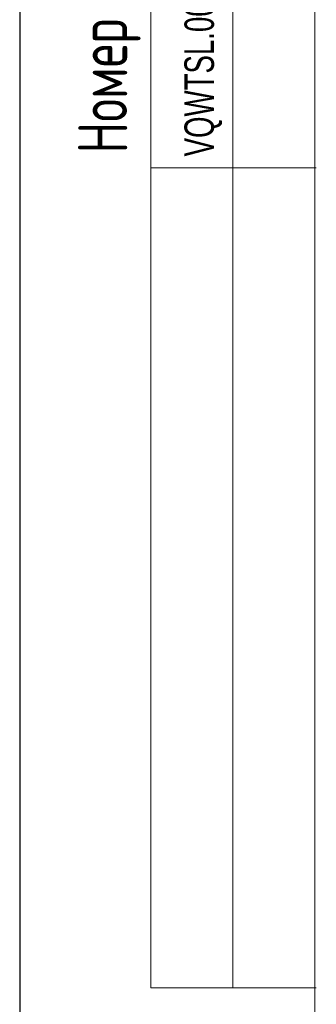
# Model space of a CAD drawing. Header units: millimetres. Extents: x 0 to 553, y -4 to 396.
# Tile 12 of 32: x 0 to 18, y 191 to 251. Entities that reach past the tile are written whole.
import ezdxf

# ---------------------------------------------------------------- set-up
doc = ezdxf.new("R2010")
doc.units = ezdxf.units.MM
doc.layers.add('ЗМІННІ', color=156, linetype='Continuous')
doc.layers.add('ТЕКСТ', color=5, linetype='Continuous')
doc.layers.add('ЛІНІЇ', color=96, linetype='Continuous', lineweight=15)
doc.styles.add('SLDTEXTSTYLE0', font='TXT', dxfattribs={"width": 0.7, "bigfont": 'bigfont'})
doc.styles.add('SLDTEXTSTYLE2', font='TXT', dxfattribs={"width": 0.7})

msp = doc.modelspace()

# ---------------------------------------------------------------- linework, layer by layer
at = {"layer": 'ЛІНІЇ'}
for p, q in [((8.0001, 291.9998), (8.0001, 191.9998)), ((13.0001, 291.9998), (13.0001, 191.9998)), ((18.0001, 291.9998), (18.0001, 4.9998)), ((8.0001, 241.9998), (18.0919, 241.9998)), ((8.0001, 191.9998), (18.0919, 191.9998))]:
    msp.add_line(p, q, dxfattribs=at)
at = {"layer": 'ТЕКСТ'}
msp.add_line((0.0001, 296.9998), (0.0001, -0.0002), dxfattribs=at)

# ---------------------------------------------------------------- texts
at = {"color": 7, "linetype": 'Continuous', "lineweight": 0, "char_height": 3, "attachment_point": 1, "rotation": 90, "style": 'SLDTEXTSTYLE0'}
for s, insert in [('\\M+1844E\\M+18480\\M+1847D\\M+18475\\M+18482 \\M+18480\\M+18482\\M+18479\\M+18473і\\M+1847E\\M+18470\\M+1847C\\M+18470', (3.5593, 242.8625)), ('\\M+18451\\M+18480\\M+18478\\M+18484\\M+18470\\M+1848A\\M+18485\\M+18472\\M+18470\\M+1847E\\M+1847E\\M+18491', (3.0209, 5.1269))]:
    msp.add_mtext(s, dxfattribs=dict(at, insert=insert))
at = {"layer": 'ЗМІННІ', "insert": (10.0485, 242.6931), "char_height": 1.8, "attachment_point": 1, "rotation": 90, "style": 'SLDTEXTSTYLE2'}
msp.add_mtext('VQWTSL.000.000', dxfattribs=at)

doc.saveas('drawing.dxf')
